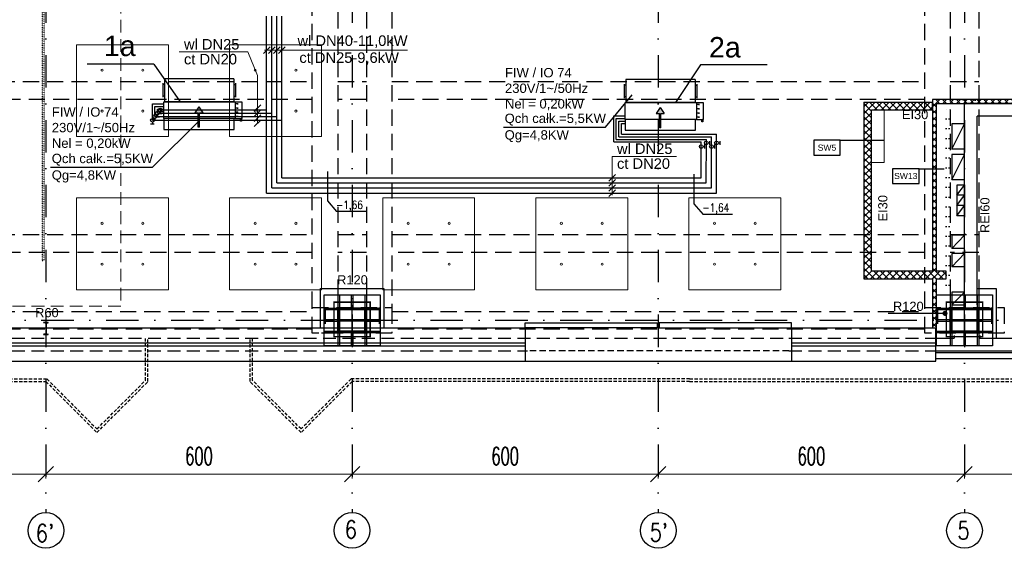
# Model space of a CAD drawing. Header units: centimetres. Extents: x -10729 to 23827, y -4437 to 19798.
# Tile 21 of 95: x 6809 to 8738, y 4553 to 5589. Entities that reach past the tile are written whole.
import ezdxf

# ---------------------------------------------------------------- set-up
doc = ezdxf.new("R2010")
doc.units = ezdxf.units.CM
doc.header["$PDMODE"] = 35
doc.header["$PDSIZE"] = 0.1
for name, pattern in [('Balustrady$0$DASHED', [0.75, 0.5, -0.25]), ('CADVENT_HIDDEN', [0.8, 0.25, -0.55]), ('Kondygnacja  -0_5$0$DOT2', [3.175, 0, -3.175]), ('Kondygnacja  -0_5$0$HIDDEN', [9.525, 6.35, -3.175]), ('Kondygnacja  -0_5$0$HIDDEN2', [4.7625, 3.175, -1.5875]), ('Osie rzutów$0$DASHDOT2', [12.7, 6.35, -3.175, 0, -3.175])]:
    doc.linetypes.add(name, pattern=pattern)
doc.layers.get('0').update_dxf_attribs({"color": 8})
doc.layers.get('DEFPOINTS').update_dxf_attribs({"color": 8})
for name, color, linetype in [('ARCH_WIDOK_KONSTRUKCJA', 8, 'Continuous'), ('bgde_dodatki powykonawcze', 7, 'Continuous'), ('bgde_schem_opis', 2, 'Continuous'), ('KJP_KK_OPISY MOCY klimakonwektorów', 7, 'Continuous'), ('Kondygnacja  -0_5$0$ARCH_ELEMENTY_POWYŻEJ RZUTU', 8, 'Kondygnacja  -0_5$0$HIDDEN2'), ('Kondygnacja  -0_5$0$ARCH_GK', 8, 'Continuous'), ('Kondygnacja  -0_5$0$ARCH_INFO_ODPORNOŚĆ OGNIOWA', 8, 'Continuous'), ('Kondygnacja  -0_5$0$ARCH_INFO_OPISY_PRZEGRODY', 8, 'Continuous'), ('Kondygnacja  -0_5$0$ARCH_KONSTR_POWYŻEJ RZUTU', 8, 'Kondygnacja  -0_5$0$HIDDEN'), ('Kondygnacja  -0_5$0$ARCH_KONSTR_POWYŻEJ RZUTU_IST', 8, 'Kondygnacja  -0_5$0$HIDDEN2'), ('Kondygnacja  -0_5$0$ARCH_KONSTRUKCJA_NIEWIDOCZNA', 8, 'Continuous'), ('Kondygnacja  -0_5$0$ARCH_MUROWANE_IST', 8, 'Continuous'), ('Kondygnacja  -0_5$0$ARCH_NIEWIDOK_IST', 8, 'Kondygnacja  -0_5$0$HIDDEN'), ('Kondygnacja  -0_5$0$ARCH_OKŁADZINA', 8, 'Continuous'), ('Kondygnacja  -0_5$0$ARCH_OTWORY_WENTYLACJA_IST', 8, 'Continuous'), ('Kondygnacja  -0_5$0$ARCH_POMOCNICZE', 8, 'Continuous'), ('Kondygnacja  -0_5$0$ARCH_STAL_IST', 8, 'Continuous'), ('Kondygnacja  -0_5$0$ARCH_SŁUPY', 8, 'Continuous'), ('Kondygnacja  -0_5$0$ARCH_WIDOK_IST', 8, 'Continuous'), ('Kondygnacja  -0_5$0$ARCH_WYBURZENIA', 8, 'Kondygnacja  -0_5$0$DOT2'), ('Kondygnacja  -0_5$0$ARCH_ŚLUSARKA_DRZWI', 8, 'Continuous'), ('Kondygnacja  -0_5$0$ARCH_ŚLUSARKA_OKNA_IST', 8, 'Continuous'), ('Kondygnacja  -0_5$0$ARCH_ŻELBET_IST', 8, 'Continuous'), ('Osie rzutów$0$ARCH_INFO_OSIE_IST', 8, 'Osie rzutów$0$DASHDOT2'), ('Osie rzutów$0$ARCH_INFO_OSIE_OPISY_IST', 8, 'Continuous')]:
    doc.layers.add(name, color=color, linetype=linetype)
for name, color, linetype, lineweight in [('bgde_opis ct 1', 7, 'Continuous', 20), ('bgde_rzędne wl ct', 7, 'Continuous', 25), ('bgde_urządzenia', 250, 'Continuous', 30), ('KJP_CT_kk_powrót', 250, '04_CT_KOMF_POW', 25), ('KJP_CT_kk_zasil', 250, '04_CT_KOMF_ZAS', 25), ('KJP_WL_kk zasil', 250, '04_WL_KOMF_ZAS', 25), ('KJP_WL_kk_powr', 250, '04_WL_KOMF_POW', 25), ('Kondygnacja  -0_5$0$ARCH_WIDOK', 8, 'Continuous', 13), ('Osie rzutów$0$ARCH_INFO_WYMIARY', 8, 'Continuous', 9), ('SU Lampy kwadratowe  -05$0$ARCH_SUFITY_PODWIESZANE', 8, 'Continuous', 9)]:
    doc.layers.add(name, color=color, linetype=linetype, lineweight=lineweight)
doc.styles.add('Arial', font='arial.ttf')
doc.styles.add('Kondygnacja  -0_5$0$Arial', font='arial.ttf')
doc.styles.add('Kondygnacja  -0_5$0$Standard', font='txt')
doc.styles.add('Osie rzutów$0$ROMANS-250-CM', font='romans.shx', dxfattribs={"width": 0.8, "height": 50})
doc.styles.add('Osie rzutów$0$wymiary_cuprum', font='Romans.shx', dxfattribs={"width": 0.6})
doc.styles.add('st rom', font='Romans.shx', dxfattribs={"width": 0.8})
doc.linetypes.add('04_CT_KOMF_POW', pattern='A,100,-15,["CTKp",Standard,S=10,R=0,X=-10,Y=-5],-35', length=150)
doc.linetypes.add('04_CT_KOMF_ZAS', pattern='A,100,-15,["CTKz",Standard,S=10,R=0,X=-10,Y=-5],-35', length=150)
doc.linetypes.add('04_WL_KOMF_POW', pattern='A,100,-15,["WLKp",Standard,S=10,R=0,X=-10,Y=-5],-35', length=150)
doc.linetypes.add('04_WL_KOMF_ZAS', pattern='A,100,-15,["WLKz",Standard,S=10,R=0,X=-10,Y=-5],-35', length=150)
doc.dimstyles.new('Kondygnacja  -0_5$0$ISO-25', dxfattribs={"dimtxt": 2.5, "dimasz": 2.5, "dimexe": 1.25, "dimexo": 0.625, "dimtad": 1, "dimtxsty": 'Kondygnacja  -0_5$0$Standard', "dimcen": 2.5, "dimadec": 0, "dimazin": 0, "dimtfac": 1, "dimtmove": 0, "dimatfit": 3, "dimfxl": 1, "dimarcsym": 0})
doc.dimstyles.new('Osie rzutów$0$ARCH_ CT', dxfattribs={"dimtxt": 20, "dimasz": 20, "dimexe": 12, "dimexo": 20, "dimgap": 5, "dimtad": 1, "dimdec": 1, "dimrnd": 0.5, "dimzin": 9, "dimdsep": 46, "dimtxsty": 'Osie rzutów$0$wymiary_cuprum', "dimblk": 'Osie rzutów$0$_Oblique', "dimcen": 8, "dimdle": 12, "dimclrd": 256, "dimclre": 256, "dimclrt": 55, "dimadec": 1, "dimazin": 0, "dimtfac": 1, "dimtdec": 1, "dimtmove": 1, "dimatfit": 2, "dimldrblk": 'Osie rzutów$0$_Dot', "dimfxl": 50, "dimtolj": 1, "dimtzin": 0, "dimlwd": -1, "dimlwe": -1, "dimarcsym": 0})
pattern_1 = [(135, (5000, -9860), (-0.67351921, -0.67351921), [])]

# ---------------------------------------------------------------- blocks, each defined once
blk = doc.blocks.new('Osie rzutów$0$_Oblique')
at = {"color": 0, "linetype": 'ByBlock', "lineweight": -2}
blk.add_line((-0.5, -0.5), (0.5, 0.5), dxfattribs=at)
blk = doc.blocks.new('*D85')
at = {"layer": 'DEFPOINTS', "color": 0}
for p in [(8660, 4732.2), (9260, 4732.2), (9260, 4698.3)]:
    blk.add_point(p, dxfattribs=at)
at = {"layer": 'Osie rzutów$0$ARCH_INFO_WYMIARY'}
for p, q in [((8660, 4717.2), (8660, 4690.3)), ((9260, 4717.2), (9260, 4690.3)), ((8652, 4698.3), (9268, 4698.3))]:
    blk.add_line(p, q, dxfattribs=at)
at = {"layer": 'Osie rzutów$0$ARCH_INFO_WYMIARY', "xscale": 30, "yscale": 30, "zscale": 30, "rotation": 180}
blk.add_blockref('Osie rzutów$0$_Oblique', (8660, 4698.3), dxfattribs=at)
at = {"layer": 'Osie rzutów$0$ARCH_INFO_WYMIARY', "xscale": 30, "yscale": 30, "zscale": 30}
blk.add_blockref('Osie rzutów$0$_Oblique', (9260, 4698.3), dxfattribs=at)
at = {"layer": 'Osie rzutów$0$ARCH_INFO_WYMIARY', "color": 55, "insert": (8960, 4733.8), "char_height": 35, "attachment_point": 5, "style": 'Osie rzutów$0$wymiary_cuprum'}
blk.add_mtext('\\A1;600', dxfattribs=at)
blk = doc.blocks.new('Osie rzutów$0$_Dot')
at = {"color": 0, "linetype": 'ByBlock', "lineweight": -2}
blk.add_line((-0.5, 0), (-1, 0), dxfattribs=at)
at = {"color": 0, "linetype": 'ByBlock', "const_width": 0.5}
blk.add_lwpolyline([(-0.25, 0, 1), (0.25, 0, 1)], format="xyb", close=True, dxfattribs=at)
blk = doc.blocks.new('*D86')
at = {"layer": 'DEFPOINTS', "color": 0}
for p in [(8060, 4732.2), (8660, 4732.2), (8660, 4698.3)]:
    blk.add_point(p, dxfattribs=at)
at = {"layer": 'Osie rzutów$0$ARCH_INFO_WYMIARY'}
for p, q in [((8060, 4717.2), (8060, 4690.3)), ((8660, 4717.2), (8660, 4690.3)), ((8052, 4698.3), (8668, 4698.3))]:
    blk.add_line(p, q, dxfattribs=at)
at = {"layer": 'Osie rzutów$0$ARCH_INFO_WYMIARY', "xscale": 30, "yscale": 30, "zscale": 30, "rotation": 180}
blk.add_blockref('Osie rzutów$0$_Oblique', (8060, 4698.3), dxfattribs=at)
at = {"layer": 'Osie rzutów$0$ARCH_INFO_WYMIARY', "xscale": 30, "yscale": 30, "zscale": 30}
blk.add_blockref('Osie rzutów$0$_Oblique', (8660, 4698.3), dxfattribs=at)
at = {"layer": 'Osie rzutów$0$ARCH_INFO_WYMIARY', "color": 55, "insert": (8360, 4733.8), "char_height": 35, "attachment_point": 5, "style": 'Osie rzutów$0$wymiary_cuprum'}
blk.add_mtext('\\A1;600', dxfattribs=at)
blk = doc.blocks.new('*D87')
at = {"layer": 'DEFPOINTS', "color": 0}
for p in [(7460, 4732.2), (8060, 4732.2), (8060, 4698.3)]:
    blk.add_point(p, dxfattribs=at)
at = {"layer": 'Osie rzutów$0$ARCH_INFO_WYMIARY'}
for p, q in [((7460, 4717.2), (7460, 4690.3)), ((8060, 4717.2), (8060, 4690.3)), ((7452, 4698.3), (8068, 4698.3))]:
    blk.add_line(p, q, dxfattribs=at)
at = {"layer": 'Osie rzutów$0$ARCH_INFO_WYMIARY', "xscale": 30, "yscale": 30, "zscale": 30, "rotation": 180}
blk.add_blockref('Osie rzutów$0$_Oblique', (7460, 4698.3), dxfattribs=at)
at = {"layer": 'Osie rzutów$0$ARCH_INFO_WYMIARY', "xscale": 30, "yscale": 30, "zscale": 30}
blk.add_blockref('Osie rzutów$0$_Oblique', (8060, 4698.3), dxfattribs=at)
at = {"layer": 'Osie rzutów$0$ARCH_INFO_WYMIARY', "color": 55, "insert": (7760, 4733.8), "char_height": 35, "attachment_point": 5, "style": 'Osie rzutów$0$wymiary_cuprum'}
blk.add_mtext('\\A1;600', dxfattribs=at)
blk = doc.blocks.new('*D88')
at = {"layer": 'DEFPOINTS', "color": 0}
for p in [(6860, 4732.2), (7460, 4732.2), (7460, 4698.3)]:
    blk.add_point(p, dxfattribs=at)
at = {"layer": 'Osie rzutów$0$ARCH_INFO_WYMIARY'}
for p, q in [((6860, 4717.2), (6860, 4690.3)), ((7460, 4717.2), (7460, 4690.3)), ((6852, 4698.3), (7468, 4698.3))]:
    blk.add_line(p, q, dxfattribs=at)
at = {"layer": 'Osie rzutów$0$ARCH_INFO_WYMIARY', "xscale": 30, "yscale": 30, "zscale": 30, "rotation": 180}
blk.add_blockref('Osie rzutów$0$_Oblique', (6860, 4698.3), dxfattribs=at)
at = {"layer": 'Osie rzutów$0$ARCH_INFO_WYMIARY', "xscale": 30, "yscale": 30, "zscale": 30}
blk.add_blockref('Osie rzutów$0$_Oblique', (7460, 4698.3), dxfattribs=at)
at = {"layer": 'Osie rzutów$0$ARCH_INFO_WYMIARY', "color": 55, "insert": (7160, 4733.8), "char_height": 35, "attachment_point": 5, "style": 'Osie rzutów$0$wymiary_cuprum'}
blk.add_mtext('\\A1;600', dxfattribs=at)
blk = doc.blocks.new('*D89')
at = {"layer": 'DEFPOINTS', "color": 0}
for p in [(6260, 4732.2), (6860, 4732.2), (6860, 4698.3)]:
    blk.add_point(p, dxfattribs=at)
at = {"layer": 'Osie rzutów$0$ARCH_INFO_WYMIARY'}
for p, q in [((6260, 4717.2), (6260, 4690.3)), ((6860, 4717.2), (6860, 4690.3)), ((6252, 4698.3), (6868, 4698.3))]:
    blk.add_line(p, q, dxfattribs=at)
at = {"layer": 'Osie rzutów$0$ARCH_INFO_WYMIARY', "xscale": 30, "yscale": 30, "zscale": 30, "rotation": 180}
blk.add_blockref('Osie rzutów$0$_Oblique', (6260, 4698.3), dxfattribs=at)
at = {"layer": 'Osie rzutów$0$ARCH_INFO_WYMIARY', "xscale": 30, "yscale": 30, "zscale": 30}
blk.add_blockref('Osie rzutów$0$_Oblique', (6860, 4698.3), dxfattribs=at)
at = {"layer": 'Osie rzutów$0$ARCH_INFO_WYMIARY', "color": 55, "insert": (6560, 4733.8), "char_height": 35, "attachment_point": 5, "style": 'Osie rzutów$0$wymiary_cuprum'}
blk.add_mtext('\\A1;600', dxfattribs=at)
blk = doc.blocks.new('SU Lampy kwadratowe  -05$0$moduł sufitu')
at = {"layer": 'SU Lampy kwadratowe  -05$0$ARCH_SUFITY_PODWIESZANE'}
for points in [[(60, -60), (240, -60), (240, -240), (60, -240)], [(360, -60), (540, -60), (540, -240), (360, -240)], [(60, -360), (240, -360), (240, -540), (60, -540)], [(360, -360), (540, -360), (540, -540), (360, -540)]]:
    blk.add_lwpolyline(points, close=True, dxfattribs=at)
for centre in [(110, -110), (190, -110), (410, -110), (490, -110), (110, -190), (190, -190), (410, -190), (490, -190), (110, -410), (190, -410), (410, -410), (490, -410), (110, -490), (190, -490), (410, -490), (490, -490)]:
    blk.add_circle(centre, 2, dxfattribs=at)
blk = doc.blocks.new('SU Lampy kwadratowe  -05')
at = {"layer": 'SU Lampy kwadratowe  -05$0$ARCH_SUFITY_PODWIESZANE'}
for points in [[(7520, 5240), (7700, 5240), (7700, 5060), (7520, 5060)], [(7820, 5240), (8000, 5240), (8000, 5060), (7820, 5060)], [(8120, 5240), (8300, 5240), (8300, 5060), (8120, 5060)]]:
    blk.add_lwpolyline(points, close=True, dxfattribs=at)
for centre in [(7270, 5190), (7350, 5190), (7570, 5190), (7650, 5190), (7870, 5190), (7950, 5190), (8170, 5190), (8250, 5190), (7270, 5110), (7350, 5110), (7570, 5110), (7650, 5110), (7870, 5110), (7950, 5110), (8170, 5110), (8250, 5110)]:
    blk.add_circle(centre, 2, dxfattribs=at)
blk.add_blockref('SU Lampy kwadratowe  -05$0$moduł sufitu', (6860, 5600), dxfattribs=at)
blk = doc.blocks.new('Kondygnacja  -0_5$0$_Dot')
at = {"color": 0, "linetype": 'ByBlock', "lineweight": -2}
blk.add_line((-0.5, 0), (-1, 0), dxfattribs=at)
at = {"color": 0, "linetype": 'ByBlock', "const_width": 0.5}
blk.add_lwpolyline([(-0.25, 0, 1), (0.25, 0, 1)], format="xyb", close=True, dxfattribs=at)
blk = doc.blocks.new('Kondygnacja  -0_5$0$A$C2408012F')
at = {"layer": 'Kondygnacja  -0_5$0$ARCH_ŻELBET_IST', "ltscale": 4}
for p, q in [((8604, 4965), (8640, 4965)), ((8640, 4970), (8640, 4965)), ((8690, 4970), (8690, 4965)), ((8690, 4965), (9240, 4965)), ((8604, 4940), (9467, 4940)), ((8604, 4937), (9467, 4937)), ((8604, 4925), (9467, 4925))]:
    blk.add_line(p, q, dxfattribs=at)
blk = doc.blocks.new('Kondygnacja  -0_5$0$słup 100x110')
at = {"layer": 'Kondygnacja  -0_5$0$ARCH_SŁUPY', "lineweight": 30}
h = blk.add_hatch(dxfattribs=at)
h.set_pattern_fill('ANSI31', color=256, scale=0.3, angle=90, style=0)
h.set_pattern_definition(pattern_1)
h.paths.add_polyline_path([(25, 25), (25, 28), (-25, 28), (-25, 25)])
h = blk.add_hatch(dxfattribs=at)
h.set_pattern_fill('ANSI31', color=256, scale=0.3, angle=90, style=0)
h.set_pattern_definition(pattern_1)
h.paths.add_polyline_path([(-21, 25), (-24, 25), (-24, -25), (-21, -25)])
h = blk.add_hatch(dxfattribs=at)
h.set_pattern_fill('ANSI31', color=256, scale=0.3, angle=90, style=0)
h.set_pattern_definition(pattern_1)
h.paths.add_polyline_path([(1.5, 25), (-1.5, 25), (-1.5, -25), (1.5, -25)])
h = blk.add_hatch(dxfattribs=at)
h.set_pattern_fill('ANSI31', color=256, scale=0.3, angle=90, style=0)
h.set_pattern_definition(pattern_1)
h.paths.add_polyline_path([(24, 25), (21, 25), (21, -25), (24, -25)])
h = blk.add_hatch(dxfattribs=at)
h.set_pattern_fill('ANSI31', color=256, scale=0.3, angle=90, style=0)
h.set_pattern_definition(pattern_1)
h.paths.add_polyline_path([(25, -28), (25, -25), (-25, -25), (-25, -28)])
at = {"layer": 'Kondygnacja  -0_5$0$ARCH_KONSTRUKCJA_NIEWIDOCZNA'}
blk.add_lwpolyline([(-50, 55), (50, 55), (50, -55), (-50, -55)], close=True, dxfattribs=at)
for points in [[(-24, 28), (-24, 55)], [(-21, 28), (-21, 55)], [(-1.5, 28), (-1.5, 55)], [(1.5, 28), (1.5, 55)], [(21, 28), (21, 55)], [(24, 28), (24, 55)], [(-50, 28), (-25, 28)], [(-50, 25), (-25, 25)], [(25, 28), (50, 28)], [(25, 25), (50, 25)], [(-50, 1.5), (-24, 1.5)], [(24, 1.5), (50, 1.5)], [(-50, -1.5), (-24, -1.5)], [(24, -1.5), (50, -1.5)], [(-50, -25), (-25, -25)], [(-50, -28), (-25, -28)], [(-24, -55), (-24, -28)], [(-21, -55), (-21, -28)], [(-1.5, -55), (-1.5, -28)], [(1.5, -55), (1.5, -28)], [(21, -55), (21, -28)], [(24, -55), (24, -28)], [(25, -25), (50, -25)], [(25, -28), (50, -28)]]:
    blk.add_lwpolyline(points, dxfattribs=at)
at = {"layer": 'Kondygnacja  -0_5$0$ARCH_SŁUPY', "lineweight": 30}
for p, q in [((-1.5, -25), (-1.5, 25)), ((1.5, 25), (1.5, -25))]:
    blk.add_line(p, q, dxfattribs=at)
at = {"layer": 'Kondygnacja  -0_5$0$ARCH_SŁUPY', "const_width": 3}
blk.add_lwpolyline([(-35.5, -35.5), (-35.5, 35.5), (32, 35.5), (32, -35.5)], close=True, dxfattribs=at)
at = {"layer": 'Kondygnacja  -0_5$0$ARCH_SŁUPY', "lineweight": 30}
for points in [[(-25, 25), (-25, 28), (25, 28), (25, 25)], [(-25, -28), (-25, -25), (25, -25), (25, -28)]]:
    blk.add_lwpolyline(points, close=True, dxfattribs=at)
for points in [[(-24, 25), (-24, -25)], [(-21, -25), (-21, 25)], [(21, 25), (21, -25)], [(24, -25), (24, 25)]]:
    blk.add_lwpolyline(points, dxfattribs=at)
blk = doc.blocks.new('Kondygnacja  -0_5$0$konstrukcja istniejąca -0.5')
at = {"layer": 'Kondygnacja  -0_5$0$ARCH_KONSTR_POWYŻEJ RZUTU_IST', "ltscale": 10}
for p, q in [((7432, 6175), (7432, 5025)), ((8632, 6175), (8632, 5025)), ((6338.5, 5017.5), (7382, 5017.5)), ((7538, 5017.5), (8581.5, 5017.5)), ((7382, 4982.5), (6338.5, 4982.5)), ((8581.5, 4982.5), (7538, 4982.5)), ((7432, 4975), (7382, 4975))]:
    blk.add_line(p, q, dxfattribs=at)
for points in [[(7382, 5025), (7382, 6175)], [(7488, 6175), (7488, 5025)], [(7538, 6175), (7538, 5025)], [(8582, 5025), (8582, 6175)], [(8688, 6175), (8688, 5025)], [(7382, 5432.9), (6338.5, 5432.9), (6338.5, 5467.9), (7382, 5467.9)], [(7432, 5467.9), (7488, 5467.9)], [(7538, 5467.9), (8582, 5467.9)], [(8632, 5467.9), (8688, 5467.9)], [(7488, 5432.9), (7432, 5432.9)], [(8582, 5432.9), (7538, 5432.9)], [(8688, 5432.9), (8632, 5432.9)], [(7382, 5132.9), (6338.5, 5132.9), (6338.5, 5167.9), (7382, 5167.9)], [(7432, 5167.9), (7488, 5167.9)], [(7538, 5167.9), (8582, 5167.9)], [(8632, 5167.9), (8688, 5167.9)], [(7488, 5132.9), (7432, 5132.9)], [(8582, 5132.9), (7538, 5132.9)], [(8688, 5132.9), (8632, 5132.9)], [(7538, 4975), (7382, 4975), (7382, 5025), (7538, 5025), (7538, 4975)], [(8738, 4975), (8582, 4975), (8582, 5025), (8738, 5025), (8738, 4975)]]:
    blk.add_lwpolyline(points, dxfattribs=at)
at = {"layer": 'Kondygnacja  -0_5$0$ARCH_KONSTR_POWYŻEJ RZUTU_IST', "ltscale": 10, "elevation": 0}
for points in [[(7407, 5025), (7407, 4975)], [(7513, 5025), (7513, 4975)], [(8607, 5025), (8607, 4975)], [(8713, 5025), (8713, 4975)]]:
    blk.add_lwpolyline(points, dxfattribs=at)
blk = doc.blocks.new('Osie rzutów')
at = {"layer": 'Osie rzutów$0$ARCH_INFO_OSIE_IST', "ltscale": 10}
for p, q in [((6860, 12510), (6860, 4623.26)), ((7460, 12510), (7460, 4623.26)), ((8060, 12510), (8060, 4623.26)), ((8660, 12510), (8660, 4623.26)), ((7460, 4970), (7460, 5030)), ((8660, 4970), (8660, 5030)), ((4436.04, 5000), (15156.54, 5000)), ((7490, 5000), (7430, 5000)), ((8690, 5000), (8630, 5000))]:
    blk.add_line(p, q, dxfattribs=at)
at = {"layer": 'Osie rzutów$0$ARCH_INFO_OSIE_OPISY_IST'}
for centre in [(6860, 4588.26), (7460, 4588.26), (8060, 4588.26), (8660, 4588.26)]:
    blk.add_circle(centre, 35, dxfattribs=at)
at = {"layer": 'Osie rzutów$0$ARCH_INFO_OSIE_OPISY_IST', "style": 'Osie rzutów$0$ROMANS-250-CM', "width": 0.8}
for s, p in [("6'", (6840.13, 4565.52)), ('6', (7445.58, 4572.56)), ("5'", (8043.01, 4566.88)), ('5', (8646.23, 4570.86))]:
    blk.add_text(s, height=35, dxfattribs=at).set_placement(p)
at = {"layer": 'Osie rzutów$0$ARCH_INFO_WYMIARY'}
for base, p1, p2, picture, middle in [((6860, 4698.26), (6260, 4732.19), (6860, 4732.19), '*D89', (6560, 4733.76)), ((7460, 4698.26), (6860, 4732.19), (7460, 4732.19), '*D88', (7160, 4733.76)), ((8060, 4698.26), (7460, 4732.19), (8060, 4732.19), '*D87', (7760, 4733.76)), ((8660, 4698.26), (8060, 4732.19), (8660, 4732.19), '*D86', (8360, 4733.76)), ((9260, 4698.26), (8660, 4732.19), (9260, 4732.19), '*D85', (8960, 4733.76))]:
    dim = blk.add_linear_dim(base=base, p1=p1, p2=p2, dimstyle='Osie rzutów$0$ARCH_ CT', override={"dimtxt": 35, "dimasz": 30, "dimexe": 8, "dimexo": 15, "dimgap": 18, "dimdle": 8}, dxfattribs=at)
    dim.commit()
    dim.dimension.update_dxf_attribs({"geometry": picture, "text_midpoint": middle})

msp = doc.modelspace()

# ---------------------------------------------------------------- hatches: boundary and pattern name
at = {"layer": 'bgde_urządzenia'}
h = msp.add_hatch(color=256, dxfattribs=at)
h.paths.add_polyline_path([(7161.27, 5395.121), (7158.27, 5395.121), (7158.27, 5406.787), (7152.08, 5406.787), (7159.77, 5418.215), (7167.46, 5406.787), (7161.27, 5406.787)])
h.paths.add_polyline_path([(7161.27, 5378.454), (7158.27, 5378.454), (7158.27, 5395.121), (7161.27, 5395.121)])
h = msp.add_hatch(color=256, dxfattribs=at)
h.paths.add_polyline_path([(8065.283, 5393.709), (8062.283, 5393.709), (8062.283, 5405.375), (8056.093, 5405.375), (8063.783, 5416.802), (8071.473, 5405.375), (8065.283, 5405.375)])
h.paths.add_polyline_path([(8065.283, 5377.041), (8062.283, 5377.041), (8062.283, 5393.709), (8065.283, 5393.709)])
at = {"layer": 'Kondygnacja  -0_5$0$ARCH_GK', "linetype": 'Continuous', "lineweight": -3}
h = msp.add_hatch(dxfattribs=at)
h.set_pattern_fill('ANSI37', color=256, scale=3, angle=-360, style=0)
h.paths.add_polyline_path([(8470, 5427.5), (8470, 5416.25), (8477.5, 5412.5), (8597.5, 5412.5), (8597.5, 5427.5)], flags=0)
h.paths.add_polyline_path([(8462.5, 5427.5), (8462.5, 5412.5), (8470, 5416.25), (8470, 5427.5)])
h = msp.add_hatch(dxfattribs=at)
h.set_pattern_fill('ANSI37', color=256, scale=3, angle=-360, style=0)
h.paths.add_polyline_path([(9915, 5425), (9922.5, 5432.5), (8597.5, 5432.5), (8605, 5425)], flags=0)
h = msp.add_hatch(dxfattribs=at)
h.set_pattern_fill('ANSI37', color=256, scale=3, angle=-360, style=0)
h.paths.add_polyline_path([(8605, 5425), (8597.5, 5432.5), (8597.5, 5096), (8601.25, 5088.5), (8605, 5096)], flags=0)
h.paths.add_polyline_path([(8605, 5081), (8601.25, 5088.5), (8597.5, 5081), (8597.5, 4985), (8605, 4985)], flags=0)
h = msp.add_hatch(dxfattribs=at)
h.set_pattern_fill('ANSI37', color=256, scale=3, angle=-360, style=0)
h.paths.add_polyline_path([(8477.5, 5412.5), (8470, 5416.25), (8462.5, 5412.5), (8462.5, 5081), (8477.5, 5096)], flags=0)
h = msp.add_hatch(dxfattribs=at)
h.set_pattern_fill('ANSI37', color=256, scale=3, style=0)
h.paths.add_polyline_path([(8624, 5081), (8624, 5096), (8605, 5096), (8601.25, 5088.5), (8605, 5081)], flags=0)
h.paths.add_polyline_path([(8597.5, 5081), (8601.25, 5088.5), (8597.5, 5096), (8477.5, 5096), (8462.5, 5081)], flags=0)

# ---------------------------------------------------------------- linework, layer by layer
at = {"linetype": 'Balustrady$0$DASHED', "lineweight": 20, "ltscale": 50}
msp.add_lwpolyline([(6754.764, 9751.102), (7006.979, 9751.102), (7006.979, 5027.678), (6754.764, 5027.678)], close=True, dxfattribs=at)
at = {"layer": 'ARCH_WIDOK_KONSTRUKCJA', "linetype": 'CADVENT_HIDDEN', "elevation": 0}
msp.add_lwpolyline([(6856.78, 6082.998), (6852.78, 6082.998), (6852.78, 5116.998), (6856.78, 5116.998)], close=True, dxfattribs=at)
at = {"layer": 'bgde_dodatki powykonawcze'}
for p, q in [((7078.69, 5402.322), (7078.69, 5398.89)), ((7080.031, 5405.134), (7087.349, 5405.134)), ((7083.69, 5408.566), (7083.69, 5405.134)), ((7065.031, 5384.802), (7072.349, 5384.802)), ((7068.69, 5388.234), (7068.69, 5384.802)), ((7070.031, 5392.28), (7077.349, 5392.28)), ((7073.69, 5395.712), (7073.69, 5392.28)), ((7075.031, 5398.89), (7082.349, 5398.89)), ((8157.604, 5347.468), (8161.036, 5347.468)), ((8161.036, 5343.809), (8161.036, 5351.127)), ((8177.604, 5347.49), (8181.036, 5347.49)), ((8181.036, 5343.831), (8181.036, 5351.149)), ((8147.612, 5340.477), (8151.044, 5340.477)), ((8151.044, 5336.818), (8151.044, 5344.136)), ((8167.612, 5340.5), (8171.044, 5340.5)), ((8171.044, 5336.841), (8171.044, 5344.159))]:
    msp.add_line(p, q, dxfattribs=at)
for centre in [(7073.69, 5399.312), (7078.69, 5405.922), (7083.69, 5412.166), (7068.69, 5391.834), (8154.004, 5347.468), (8174.004, 5347.49), (8144.012, 5340.477), (8164.012, 5340.5)]:
    msp.add_circle(centre, 3.6, dxfattribs=at)
at = {"layer": 'bgde_opis ct 1'}
for p, q in [((7121.142, 5525.695), (7255.776, 5525.694)), ((7255.776, 5525.694), (7274.576, 5479.484)), ((7299.163, 5535.8), (7286.275, 5522.912)), ((7568.842, 5529.356), (7288.457, 5529.356)), ((7308.947, 5535.8), (7296.059, 5522.912)), ((7318.947, 5535.8), (7306.059, 5522.912)), ((7328.947, 5535.8), (7316.059, 5522.912)), ((7274.576, 5479.484), (7274.576, 5385.922)), ((7281.02, 5422.366), (7268.133, 5409.478)), ((7281.02, 5412.366), (7268.133, 5399.478)), ((7281.02, 5402.366), (7268.133, 5389.478)), ((7281.02, 5392.366), (7268.133, 5379.478)), ((7969.669, 5321.064), (8095.874, 5321.064)), ((7969.669, 5245.439), (7969.669, 5321.064)), ((7976.219, 5285.728), (7963.331, 5272.84)), ((7976.219, 5275.728), (7963.331, 5262.84)), ((7976.219, 5265.728), (7963.331, 5252.84)), ((7976.219, 5255.728), (7963.331, 5242.84))]:
    msp.add_line(p, q, dxfattribs=at)
at = {"layer": 'bgde_rzędne wl ct'}
for p, q in [((7411.901, 5291.585), (7411.901, 5233.808)), ((8129.818, 5286.094), (8129.818, 5228.317)), ((7411.901, 5233.808), (7429.692, 5212.87)), ((7487.562, 5212.87), (7429.692, 5212.87)), ((8129.818, 5228.317), (8147.609, 5207.38)), ((8205.478, 5207.38), (8147.609, 5207.38))]:
    msp.add_line(p, q, dxfattribs=at)
at = {"layer": 'bgde_schem_opis'}
for p, q in [((7071.541, 5502.118, -63.764), (6940.606, 5502.118, -63.764)), ((7071.541, 5502.118, -63.764), (7122.812, 5428.121)), ((8142.488, 5500.706, -234.714), (8093.842, 5426.709, 87.768)), ((8273.422, 5500.706, -234.714), (8142.488, 5500.706, -234.714))]:
    msp.add_line(p, q, dxfattribs=at)
at = {"layer": 'bgde_urządzenia'}
for p, q in [((7089.37, 5464.371), (7089.37, 5436.871)), ((7092.37, 5461.871), (7089.37, 5461.871)), ((7092.37, 5473.121), (7092.37, 5428.121)), ((7228.37, 5473.121), (7092.37, 5473.121)), ((7228.37, 5473.121), (7228.37, 5428.121)), ((7228.37, 5461.871), (7231.37, 5461.871)), ((7231.37, 5464.371), (7231.37, 5436.871)), ((7993.383, 5462.959), (7993.383, 5435.459)), ((7996.383, 5460.459), (7993.383, 5460.459)), ((7996.383, 5471.709), (7996.383, 5426.709)), ((8132.383, 5471.709), (7996.383, 5471.709)), ((8132.383, 5471.709), (8132.383, 5426.709)), ((8132.383, 5460.459), (8135.383, 5460.459)), ((8135.383, 5462.959), (8135.383, 5435.459)), ((7092.37, 5439.371), (7089.37, 5439.371)), ((7090.87, 5395.121), (7090.87, 5428.121)), ((7090.87, 5428.121), (7230.87, 5428.121)), ((7228.37, 5428.121), (7092.37, 5428.121)), ((7228.37, 5439.371), (7231.37, 5439.371)), ((7230.87, 5428.121), (7230.87, 5395.121)), ((7230.87, 5428.121), (7243.87, 5428.121)), ((7236.07, 5423.996), (7230.87, 5423.996)), ((7236.07, 5422.746), (7236.07, 5425.246)), ((7243.87, 5428.121), (7243.87, 5395.121)), ((7996.383, 5437.959), (7993.383, 5437.959)), ((7994.883, 5393.709), (7994.883, 5426.709)), ((7994.883, 5426.709), (8134.883, 5426.709)), ((8132.383, 5426.709), (7996.383, 5426.709)), ((8132.383, 5437.959), (8135.383, 5437.959)), ((8134.883, 5426.709), (8134.883, 5393.709)), ((8134.883, 5426.709), (8147.883, 5426.709)), ((8140.083, 5422.584), (8134.883, 5422.584)), ((8140.083, 5421.334), (8140.083, 5423.834)), ((8147.883, 5426.709), (8147.883, 5393.709)), ((7159.77, 5418.215), (7152.08, 5406.787)), ((7152.08, 5406.787), (7158.27, 5406.787)), ((7158.27, 5378.454), (7158.27, 5406.787)), ((7159.77, 5418.215), (7167.46, 5406.787)), ((7161.27, 5378.454), (7161.27, 5406.787)), ((7161.27, 5406.787), (7167.46, 5406.787)), ((7236.07, 5415.746), (7230.87, 5415.746)), ((7236.07, 5407.496), (7230.87, 5407.496)), ((7236.07, 5414.496), (7236.07, 5416.996)), ((7236.07, 5406.246), (7236.07, 5408.746)), ((8063.783, 5416.802), (8056.093, 5405.375)), ((8056.093, 5405.375), (8062.283, 5405.375)), ((8062.283, 5377.041), (8062.283, 5405.375)), ((8063.783, 5416.802), (8071.473, 5405.375)), ((8065.283, 5377.041), (8065.283, 5405.375)), ((8065.283, 5405.375), (8071.473, 5405.375)), ((8140.083, 5414.334), (8134.883, 5414.334)), ((8140.083, 5406.084), (8134.883, 5406.084)), ((8140.083, 5413.084), (8140.083, 5415.584)), ((8140.083, 5404.834), (8140.083, 5407.334)), ((7228.67, 5395.121), (7090.87, 5395.121)), ((7090.87, 5395.121), (7090.87, 5373.621)), ((7228.67, 5373.621), (7228.67, 5395.121)), ((7230.87, 5395.121), (7228.67, 5395.121)), ((7236.07, 5399.246), (7230.87, 5399.246)), ((7230.87, 5395.121), (7243.87, 5395.121)), ((7236.07, 5397.996), (7236.07, 5400.496)), ((7241.37, 5390.121), (7241.37, 5395.121)), ((7243.37, 5390.121), (7241.37, 5390.121)), ((7243.87, 5395.121), (7242.37, 5395.121)), ((7243.37, 5395.121), (7243.37, 5390.121)), ((8132.683, 5393.709), (7994.883, 5393.709)), ((7994.883, 5393.709), (7994.883, 5372.209)), ((8132.683, 5372.209), (8132.683, 5393.709)), ((8134.883, 5393.709), (8132.683, 5393.709)), ((8140.083, 5397.834), (8134.883, 5397.834)), ((8134.883, 5393.709), (8147.883, 5393.709)), ((8140.083, 5396.584), (8140.083, 5399.084)), ((8145.383, 5388.709), (8145.383, 5393.709)), ((8147.383, 5388.709), (8145.383, 5388.709)), ((8147.883, 5393.709), (8146.383, 5393.709)), ((8147.383, 5393.709), (8147.383, 5388.709)), ((7090.87, 5373.621), (7228.67, 5373.621)), ((7161.27, 5378.454), (7158.27, 5378.454)), ((7994.883, 5372.209), (8132.683, 5372.209)), ((8065.283, 5377.041), (8062.283, 5377.041))]:
    msp.add_line(p, q, dxfattribs=at)
at = {"layer": 'KJP_CT_kk_powrót'}
for p, q in [((7302.503, 5259.284), (7302.503, 5595.623)), ((7078.69, 5413.812), (7090.87, 5413.812)), ((7078.69, 5405.922), (7078.69, 5413.812)), ((7078.69, 5405.922), (7302.503, 5405.922)), ((7982.703, 5390.486), (7994.883, 5390.486)), ((7982.703, 5359.517), (7982.703, 5390.486)), ((7982.703, 5359.517), (8164.004, 5359.517)), ((8164.004, 5259.284), (8164.004, 5359.517)), ((7302.503, 5259.284), (8164.004, 5259.284))]:
    msp.add_line(p, q, dxfattribs=at)
at = {"layer": 'KJP_CT_kk_zasil'}
for p, q in [((7292.503, 5249.284), (7292.503, 5595.623)), ((7083.69, 5412.166), (7292.503, 5412.166)), ((7083.69, 5412.166), (7083.69, 5408.812)), ((7083.69, 5408.812), (7090.87, 5408.812)), ((7987.703, 5385.486), (7994.883, 5385.486)), ((7987.703, 5364.517), (7987.703, 5385.486)), ((7987.703, 5364.517), (8174.004, 5364.517)), ((8174.004, 5249.284), (8174.004, 5364.517)), ((7292.503, 5249.284), (8174.004, 5249.284))]:
    msp.add_line(p, q, dxfattribs=at)
at = {"layer": 'KJP_KK_OPISY MOCY klimakonwektorów'}
for p, q in [((7956.41, 5378.617), (8008.641, 5441.508)), ((7161.963, 5392.163), (7068.975, 5299.981)), ((7756.523, 5378.617), (7956.41, 5378.617)), ((6869.088, 5299.981), (7068.975, 5299.981))]:
    msp.add_line(p, q, dxfattribs=at)
at = {"layer": 'KJP_WL_kk zasil'}
for p, q in [((7312.503, 5269.284), (7312.503, 5595.623)), ((7073.69, 5418.812), (7090.87, 5418.812)), ((7073.69, 5399.312), (7073.69, 5418.812)), ((7073.69, 5399.312), (7312.503, 5399.312)), ((7977.703, 5395.486), (7994.883, 5395.486)), ((7977.703, 5354.517), (7977.703, 5395.486)), ((7977.703, 5354.517), (8154.134, 5354.517)), ((8154.004, 5269.284), (8154.134, 5354.517)), ((7312.503, 5269.284), (8154.004, 5269.284))]:
    msp.add_line(p, q, dxfattribs=at)
at = {"layer": 'KJP_WL_kk_powr'}
for p, q in [((7322.503, 5279.284), (7322.503, 5595.623)), ((7068.69, 5423.812), (7090.87, 5423.812)), ((7068.69, 5391.834), (7068.69, 5423.812)), ((7068.69, 5391.834), (7322.503, 5391.834)), ((7972.703, 5400.486), (7994.883, 5400.486)), ((7972.703, 5349.517), (7972.703, 5400.486)), ((7972.703, 5349.517), (8144.004, 5349.517)), ((8144.004, 5279.284), (8144.004, 5349.517)), ((7322.503, 5279.284), (8144.004, 5279.284))]:
    msp.add_line(p, q, dxfattribs=at)
at = {"layer": 'Kondygnacja  -0_5$0$ARCH_ELEMENTY_POWYŻEJ RZUTU', "ltscale": 4}
msp.add_line((8316, 4940), (7804, 4940), dxfattribs=at)
at = {"layer": 'Kondygnacja  -0_5$0$ARCH_GK', "linetype": 'Continuous', "lineweight": -3}
for p, q in [((8462.5, 5427.5), (8597.5, 5427.5)), ((8462.5, 5427.5), (8462.5, 5412.5)), ((9922.5, 5432.5), (8597.5, 5432.5)), ((8597.5, 5432.5), (8597.5, 5096)), ((8597.5, 5412.5), (8597.5, 5427.5)), ((8605, 5425), (9915, 5425)), ((8605, 5096), (8605, 5425)), ((8655, 5432.5), (8665, 5432.5)), ((8462.5, 5412.5), (8462.5, 5412.5)), ((8462.5, 5412.5), (8462.5, 5081)), ((8477.5, 5412.5), (8597.5, 5412.5)), ((8477.5, 5096), (8477.5, 5412.5)), ((8597.5, 5096), (8477.5, 5096)), ((8624, 5096), (8605, 5096)), ((8624, 5081), (8624, 5096)), ((8462.5, 5081), (8597.5, 5081)), ((8597.5, 5081), (8597.5, 4985)), ((8605, 5081), (8624, 5081)), ((8605, 4985), (8605, 5081)), ((8597.5, 4985), (8605, 4985))]:
    msp.add_line(p, q, dxfattribs=at)
at = {"layer": 'Kondygnacja  -0_5$0$ARCH_INFO_OPISY_PRZEGRODY'}
for points in [[(8364.556, 5323.818), (8416.556, 5323.818), (8416.556, 5352.618), (8364.556, 5352.618), (8364.556, 5323.818)], [(8518.903, 5268.256), (8570.903, 5268.256), (8570.903, 5297.056), (8518.903, 5297.056), (8518.903, 5268.256)]]:
    msp.add_lwpolyline(points, close=True, dxfattribs=at)
for points in [[(8416.556, 5352.618), (8501.299, 5352.618)], [(8570.903, 5297.056), (8620.113, 5297.056)]]:
    msp.add_lwpolyline(points, dxfattribs=at)
at = {"layer": 'Kondygnacja  -0_5$0$ARCH_MUROWANE_IST', "ltscale": 4}
for p, q in [((8660, 5055), (8635, 5055)), ((8635, 5030), (8660, 5055)), ((8635, 5055), (8635, 5030)), ((8660, 5030), (8660, 5055)), ((8635, 5030), (8660, 5030)), ((8604, 4937), (9467, 4937)), ((8604, 4925), (9467, 4925))]:
    msp.add_line(p, q, dxfattribs=at)
at = {"layer": 'Kondygnacja  -0_5$0$ARCH_NIEWIDOK_IST', "ltscale": 4}
for p, q in [((6260, 4965), (8316, 4965)), ((6260, 4965), (8316, 4965)), ((8316, 4965), (8604, 4965)), ((6260, 4940), (7804, 4940)), ((8316, 4940), (8604, 4940))]:
    msp.add_line(p, q, dxfattribs=at)
at = {"layer": 'Kondygnacja  -0_5$0$ARCH_NIEWIDOK_IST'}
for points in [[(6607.5, 4880), (6860, 4879.998), (6960, 4779.998), (7060, 4879.998), (7060, 4965)], [(6607.5, 4885), (6862.071, 4884.998), (6960, 4787.069), (7055, 4882.069), (7055, 4965)], [(8121.464, 4880), (7460, 4879.998), (7360, 4779.998), (7260, 4879.998), (7260, 4965)], [(8121.464, 4884.999), (7457.929, 4884.998), (7360, 4787.069), (7265, 4882.069), (7265, 4965)], [(8121.464, 4880), (9273, 4879.998), (9373, 4779.998), (9473, 4879.998), (9473, 4934.998)], [(8121.464, 4885), (9275.071, 4884.998), (9373, 4787.069), (9468, 4882.069), (9468, 4934.998)]]:
    msp.add_lwpolyline(points, dxfattribs=at)
at = {"layer": 'Kondygnacja  -0_5$0$ARCH_OKŁADZINA'}
for points in [[(7398, 4985), (7398, 5062), (7522, 5062), (7522, 4985)], [(8685, 5062), (8722, 5062), (8722, 4965)]]:
    msp.add_lwpolyline(points, dxfattribs=at)
at = {"layer": 'Kondygnacja  -0_5$0$ARCH_OTWORY_WENTYLACJA_IST'}
for p, q in [((8660, 5265), (8645, 5265)), ((8645, 5265), (8645, 5205)), ((8645, 5245), (8660, 5265)), ((8660, 5245), (8645, 5245)), ((8645, 5225), (8660, 5245)), ((8660, 5225), (8645, 5225)), ((8645, 5205), (8660, 5225)), ((8660, 5205), (8645, 5205))]:
    msp.add_line(p, q, dxfattribs=at)
at = {"layer": 'Kondygnacja  -0_5$0$ARCH_STAL_IST'}
for p, q in [((6864.5, 4996), (6855.5, 4996)), ((6855.5, 4996), (6855.5, 4995.62)), ((6855.5, 4996), (6864.5, 4996)), ((6859.18, 4994.424), (6856.25, 4994.87)), ((6859.63, 4993.974), (6859.63, 4974.026)), ((6859.63, 4984), (6860.37, 4984)), ((6860.37, 4993.974), (6860.37, 4974.026)), ((6860.82, 4994.424), (6863.75, 4994.87)), ((6864.5, 4995.62), (6864.5, 4996)), ((6864.5, 4996), (6864.5, 4995.62)), ((6855.5, 4972), (6855.5, 4972.38)), ((6864.5, 4972), (6855.5, 4972)), ((6855.5, 4972), (6864.5, 4972)), ((6859.18, 4973.576), (6856.25, 4973.13)), ((6860.82, 4973.576), (6863.75, 4973.13)), ((6864.5, 4972.38), (6864.5, 4972)), ((6864.5, 4972), (6864.5, 4972.38))]:
    msp.add_line(p, q, dxfattribs=at)
for centre, radius, start, end in [((6856.25, 4995.62), 0.75, 180, 270), ((6859.18, 4993.974), 0.45, 0, 90), ((6860.82, 4993.974), 0.45, 90, 180), ((6863.75, 4995.62), 0.75, 270, 0), ((6863.75, 4995.62), 0.75, 270, 0), ((6856.25, 4972.38), 0.75, 90, 180), ((6859.18, 4974.026), 0.45, 270, 0), ((6860.82, 4974.026), 0.45, 180, 270), ((6863.75, 4972.38), 0.75, 0, 90), ((6863.75, 4972.38), 0.75, 0, 90)]:
    msp.add_arc(centre, radius, start, end, dxfattribs=at)
at = {"layer": 'Kondygnacja  -0_5$0$ARCH_WIDOK'}
msp.add_lwpolyline([(8477.5, 5309.5), (8502.5, 5309.5), (8502.5, 5412.5)], dxfattribs=at)
at = {"layer": 'Kondygnacja  -0_5$0$ARCH_WIDOK_IST'}
for p, q in [((6290, 4985), (7804, 4985)), ((8316, 4985), (8604, 4985)), ((8604, 4920), (8604, 4985)), ((6260, 4920), (8321, 4920)), ((8316, 4920), (8604, 4920))]:
    msp.add_line(p, q, dxfattribs=at)
for points in [[(7799, 4985), (7799, 4995), (8058, 4995), (8058, 4985)], [(8062, 4985), (8321, 4985), (8321, 4995), (8062, 4995)]]:
    msp.add_lwpolyline(points, close=True, dxfattribs=at)
at = {"layer": 'Kondygnacja  -0_5$0$ARCH_WYBURZENIA', "ltscale": 6}
for p, q in [((8624, 5050), (8624, 5431)), ((8700, 5431), (8624, 5431)), ((8630, 5050), (8630, 5425)), ((8700, 5425), (8630, 5425)), ((8700, 5425), (8700, 5431))]:
    msp.add_line(p, q, dxfattribs=at)
at = {"layer": 'Kondygnacja  -0_5$0$ARCH_ŚLUSARKA_DRZWI'}
for points in [[(7799, 4985), (7799, 4920)], [(8321, 4985), (8321, 4920)]]:
    msp.add_lwpolyline(points, dxfattribs=at)
at = {"layer": 'Kondygnacja  -0_5$0$ARCH_ŚLUSARKA_OKNA_IST'}
for p, q in [((7799, 4955), (6260, 4955)), ((7799, 4955), (6260, 4955)), ((7799, 4949), (6260, 4949)), ((7799, 4949), (6260, 4949)), ((8604, 4955), (8321, 4955)), ((8604, 4949), (8321, 4949))]:
    msp.add_line(p, q, dxfattribs=at)
at = {"layer": 'Kondygnacja  -0_5$0$ARCH_ŻELBET_IST', "ltscale": 4}
for p, q in [((8660, 5030), (8660, 5425)), ((9860, 5425), (8660, 5425)), ((8660, 5385), (8635, 5385)), ((8635, 5335), (8660, 5385)), ((8635, 5385), (8635, 5335)), ((8685, 5030), (8685, 5400)), ((9240, 5400), (8685, 5400)), ((8660, 5335), (8635, 5335)), ((8660, 5325), (8635, 5325)), ((8635, 5275), (8660, 5325)), ((8635, 5325), (8635, 5275)), ((8660, 5275), (8635, 5275)), ((8660, 5167), (8635, 5167)), ((8635, 5141), (8660, 5167)), ((8635, 5167), (8635, 5141)), ((8660, 5141), (8635, 5141)), ((8660, 5131), (8635, 5131)), ((8635, 5105), (8660, 5131)), ((8635, 5131), (8635, 5105)), ((8660, 5105), (8635, 5105)), ((8604, 4925), (8604, 4965)), ((8604, 4965), (8640, 4965)), ((8640, 4970), (8640, 4965)), ((8690, 4970), (8690, 4965)), ((8690, 4965), (9240, 4965)), ((8604, 4940), (9467, 4940))]:
    msp.add_line(p, q, dxfattribs=at)

# ---------------------------------------------------------------- block references
at = {"layer": 'Kondygnacja  -0_5$0$ARCH_KONSTR_POWYŻEJ RZUTU'}
msp.add_blockref('Kondygnacja  -0_5$0$konstrukcja istniejąca -0.5', (0, 0), dxfattribs=at)
at = {"layer": 'Kondygnacja  -0_5$0$ARCH_POMOCNICZE'}
msp.add_blockref('Kondygnacja  -0_5$0$A$C2408012F', (0, 0), dxfattribs=at)
at = {"layer": 'Kondygnacja  -0_5$0$ARCH_SŁUPY', "rotation": 270}
for p in [(7460, 5000), (8660, 5000)]:
    msp.add_blockref('Kondygnacja  -0_5$0$słup 100x110', p, dxfattribs=at)
at = {"layer": 'Osie rzutów$0$ARCH_INFO_OSIE_OPISY_IST'}
msp.add_blockref('Osie rzutów', (0, 0), dxfattribs=at)
at = {"layer": 'SU Lampy kwadratowe  -05$0$ARCH_SUFITY_PODWIESZANE'}
msp.add_blockref('SU Lampy kwadratowe  -05', (0, 0), dxfattribs=at)

# ---------------------------------------------------------------- texts
at = {"layer": 'bgde_opis ct 1', "color": 2, "style": 'Arial'}
for s, p in [('wl DN40-11,0kW', (7353.026, 5537.605, -23509.109)), ('ct DN25-9,6kW', (7356.744, 5504.362, -23509.109))]:
    msp.add_text(s, height=20.58297, dxfattribs=at).set_placement(p)
for s, p in [('wl DN25', (7130.577, 5530.515, -14140.956)), ('ct DN20', (7130.577, 5501.403, -14140.956)), ('wl DN25', (7979.104, 5325.885, -11829.224)), ('ct DN20', (7979.104, 5296.773, -11829.224))]:
    msp.add_text(s, height=20.583, rotation=360, dxfattribs=at).set_placement(p)
at = {"layer": 'bgde_rzędne wl ct', "char_height": 16, "width": 70.70316, "attachment_point": 1, "style": 'st rom'}
for s, insert in [('-1,66', (7428.425, 5234.124, 238.14)), ('-1,64', (8146.341, 5228.633, 476.279))]:
    msp.add_mtext(s, dxfattribs=dict(at, insert=insert))
at = {"layer": 'bgde_schem_opis', "char_height": 40, "width": 72.77772, "attachment_point": 1, "style": 'Arial'}
for s, insert in [('1a', (6973.701, 5557.739, -63.764)), ('2a', (8159.379, 5554.986, -234.714))]:
    msp.add_mtext(s, dxfattribs=dict(at, insert=insert))
at = {"layer": 'KJP_KK_OPISY MOCY klimakonwektorów', "char_height": 18.326, "width": 421.7149, "attachment_point": 1, "style": 'Arial'}
for s, insert in [('FIW / IO 74\\P230V/1~/50Hz\\PNel = 0,20kW', (7759.536, 5494.383, 2308.732)), ('FIW / IO 74\\P230V/1~/50Hz\\PNel = 0,20kW', (6871.604, 5417.313, 2308.732)), ('Qch całk.=5,5KW', (7758.91, 5404.899, 1120.623)), ('Qg=4,8KW', (7758.91, 5372.42, 1120.623)), ('Qch całk.=5,5KW', (6871.476, 5326.263, 2308.732)), ('Qg=4,8KW', (6871.476, 5293.784, 2308.732))]:
    msp.add_mtext(s, dxfattribs=dict(at, insert=insert))
at = {"layer": 'Kondygnacja  -0_5$0$ARCH_INFO_ODPORNOŚĆ OGNIOWA', "char_height": 18, "attachment_point": 5, "style": 'Kondygnacja  -0_5$0$Arial'}
for s, insert, width in [('\\PEI30', (8563.2, 5417.969), 202.39715), ('\\PR120', (7460.71, 5094.184), 53.33252), ('\\PR120', (8549.896, 5042.248), 53.33252), ('\\PR60', (6861.947, 5029.947), 53.33252)]:
    msp.add_mtext(s, dxfattribs=dict(at, insert=insert, width=width))
at = {"layer": 'Kondygnacja  -0_5$0$ARCH_INFO_ODPORNOŚĆ OGNIOWA', "char_height": 18, "attachment_point": 5, "rotation": 90, "style": 'Kondygnacja  -0_5$0$Arial'}
for s, insert, width in [('\\PEI30', (8485.032, 5219.549), 202.39715), ('\\PREI60', (8685.047, 5205.832), 53.33252)]:
    msp.add_mtext(s, dxfattribs=dict(at, insert=insert, width=width))
at = {"layer": 'Kondygnacja  -0_5$0$ARCH_INFO_OPISY_PRZEGRODY', "char_height": 12, "width": 52, "attachment_point": 5, "style": 'Kondygnacja  -0_5$0$Arial'}
for s, insert in [('SW5', (8390.556, 5338.218)), ('SW13', (8544.903, 5282.656))]:
    msp.add_mtext(s, dxfattribs=dict(at, insert=insert))

# ---------------------------------------------------------------- leaders
at = {"layer": 'Kondygnacja  -0_5$0$ARCH_INFO_ODPORNOŚĆ OGNIOWA'}
msp.add_leader([(8621.728, 5013.61), (8584.479, 5013.61), (8510.131, 5013.61)], dimstyle='Kondygnacja  -0_5$0$ISO-25', override={"dimscale": 5, "dimasz": 2, "dimtad": 0, "dimldrblk": 'Kondygnacja  -0_5$0$_Dot'}, dxfattribs=at)

doc.saveas('drawing.dxf')
